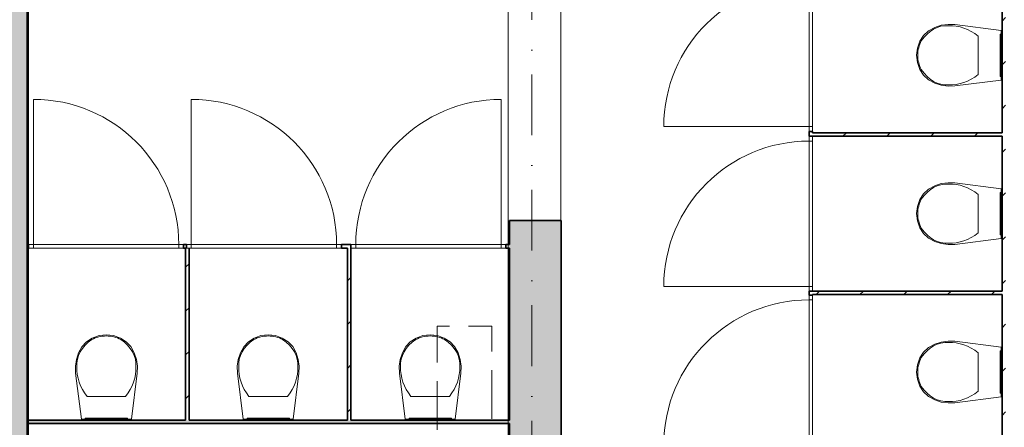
# Model space of a CAD drawing. Header units: millimetres. Extents: x 82175 to 237000, y 24756 to 471700.
# Tile 241 of 256: x 110397 to 116113, y 449508 to 451876. Entities that reach past the tile are written whole.
import ezdxf

# ---------------------------------------------------------------- set-up
doc = ezdxf.new("R2010")
doc.units = ezdxf.units.MM
doc.linetypes.add('Krawędzie ukryte', pattern=[3.912222, 2.822222, -1.09])
doc.linetypes.add('Kropki i Kreski', pattern=[6.702778, 3.527778, -1.763889, 0, -1.411111])
for name, color, linetype in [('- strefy pomieszczeń', 8, 'Continuous'), ('Drzwi Archicad', 8, 'Continuous'), ('Konstrukcja - Siatka mod', 8, 'Continuous'), ('Konstrukcja - Ściany działowe', 8, 'Continuous'), ('Konstrukcja - Ściany nośne wew..P', 8, 'Continuous'), ('Wnętrze - Wyposażenie', 8, 'Continuous'), ('Wykończenie - Podłogi', 8, 'Continuous'), ('z JAN', 8, 'Continuous')]:
    doc.layers.add(name, color=color, linetype=linetype)
doc.styles.add('STYL_AUTOMATYCZNY_6', font='txt')
doc.styles.add('STYL_AUTOMATYCZNY_9', font='txt')
pattern_1 = [(45, (-135208.59, 738186.62), (-127.27922, 127.27922), [])]

msp = doc.modelspace()

# ---------------------------------------------------------------- hatches: boundary and pattern name
at = {"layer": 'Konstrukcja - Ściany działowe', "linetype": 'Continuous', "lineweight": 13}
h = msp.add_hatch(dxfattribs=at)
h.set_pattern_fill('Bloczki_ceramiczne_0001', color=8, style=0, pattern_type=2)
h.set_pattern_definition(pattern_1)
h.paths.add_polyline_path([(116120, 449378.9), (116120, 452118.9), (116100, 452118.9), (116100, 449378.9)])
h = msp.add_hatch(dxfattribs=at)
h.set_pattern_fill('Bloczki_ceramiczne_0001', color=8, style=0, pattern_type=2)
h.set_pattern_definition(pattern_1)
h.paths.add_polyline_path([(115000, 451198.9), (116100, 451198.9), (116100, 451218.9), (115000, 451218.9)])
h = msp.add_hatch(dxfattribs=at)
h.set_pattern_fill('Bloczki_ceramiczne_0001', color=8, style=0, pattern_type=2)
h.set_pattern_definition(pattern_1)
h.paths.add_polyline_path([(111360, 450548.9), (111360, 449548.9), (111380, 449548.9), (111380, 450548.9)])
h = msp.add_hatch(dxfattribs=at)
h.set_pattern_fill('Bloczki_ceramiczne_0001', color=8, style=0, pattern_type=2)
h.set_pattern_definition(pattern_1)
h.paths.add_polyline_path([(112300, 450548.9), (112300, 449548.9), (112320, 449548.9), (112320, 450548.9)])
h = msp.add_hatch(dxfattribs=at)
h.set_pattern_fill('Bloczki_ceramiczne_0001', color=8, style=0, pattern_type=2)
h.set_pattern_definition(pattern_1)
h.paths.add_polyline_path([(115000, 450278.9), (116100, 450278.9), (116100, 450298.9), (115000, 450298.9)])
msp.add_hatch(color=256, dxfattribs=at).paths.add_polyline_path([(110440, 449528.9), (113240, 449528.9), (113240, 449548.9), (110440, 449548.9)])
at = {"layer": 'Konstrukcja - Ściany nośne wew..P', "linetype": 'Continuous', "lineweight": 13}
for points in [[(110140, 449083.3), (110440, 449083.3), (110440, 454858.9), (110140, 454858.9)], [(113240, 449378.9), (113540, 449378.9), (113540, 450708.9), (113240, 450708.9)]]:
    msp.add_hatch(color=8, dxfattribs=at).paths.add_polyline_path(points)

# ---------------------------------------------------------------- linework, layer by layer
at = {"layer": 'Drzwi Archicad', "color": 8, "linetype": 'Continuous', "lineweight": 13, "ltscale": 100}
for p, q in [((114980, 452098.4), (114980, 451254.4)), ((115000, 451254.4), (115000, 452098.4)), ((110476.5, 450568.9), (110476.5, 451412.9)), ((111393, 450568.9), (111393, 451412.9)), ((113192, 450568.9), (113192, 451412.9)), ((114980, 451254.4), (114136, 451254.4)), ((114980, 451226.4), (114980, 451254.4)), ((114980, 451254.4), (115000, 451254.4)), ((114980, 451254.4), (115000, 451254.4)), ((115000, 451254.4), (115000, 451266.4)), ((115000, 451266.4), (115000, 451226.4)), ((115000, 451226.4), (114980, 451226.4)), ((114980, 451170.5), (114980, 451198.5)), ((114980, 451198.5), (115000, 451198.5)), ((115000, 451198.5), (115000, 451158.5)), ((115000, 451170.5), (114980, 451170.5)), ((114980, 451170.5), (114980, 450326.5)), ((115000, 451170.5), (114980, 451170.5)), ((115000, 451158.5), (115000, 451170.5)), ((115000, 450326.5), (115000, 451170.5)), ((110448.5, 450548.9), (110448.5, 450568.9)), ((110448.5, 450568.9), (110476.5, 450568.9)), ((110488.5, 450548.9), (110448.5, 450548.9)), ((110476.5, 450568.9), (110476.5, 450548.9)), ((111320.5, 450568.9), (110476.5, 450568.9)), ((110476.5, 450568.9), (110476.5, 450548.9)), ((110476.5, 450548.9), (110488.5, 450548.9)), ((110476.5, 450548.9), (111320.5, 450548.9)), ((111308.5, 450548.9), (111320.5, 450548.9)), ((111348.5, 450548.9), (111308.5, 450548.9)), ((111320.5, 450548.9), (111320.5, 450568.9)), ((111320.5, 450568.9), (111348.5, 450568.9)), ((111320.5, 450548.9), (111320.5, 450568.9)), ((111348.5, 450568.9), (111348.5, 450548.9)), ((111365, 450548.9), (111365, 450568.9)), ((111365, 450568.9), (111393, 450568.9)), ((111405, 450548.9), (111365, 450548.9)), ((111393, 450568.9), (111393, 450548.9)), ((112237, 450568.9), (111393, 450568.9)), ((111393, 450568.9), (111393, 450548.9)), ((111393, 450548.9), (111405, 450548.9)), ((111393, 450548.9), (112237, 450548.9)), ((112225, 450548.9), (112237, 450548.9)), ((112265, 450548.9), (112225, 450548.9)), ((112237, 450548.9), (112237, 450568.9)), ((112237, 450568.9), (112265, 450568.9)), ((112237, 450548.9), (112237, 450568.9)), ((112265, 450568.9), (112265, 450548.9)), ((112348, 450568.9), (112320, 450568.9)), ((112320, 450568.9), (112320, 450548.9)), ((112320, 450548.9), (112360, 450548.9)), ((112348, 450548.9), (112348, 450568.9)), ((112348, 450568.9), (113192, 450568.9)), ((112348, 450548.9), (112348, 450568.9)), ((112360, 450548.9), (112348, 450548.9)), ((113192, 450548.9), (112348, 450548.9)), ((113192, 450548.9), (113180, 450548.9)), ((113180, 450548.9), (113220, 450548.9)), ((113220, 450568.9), (113192, 450568.9)), ((113192, 450568.9), (113192, 450548.9)), ((113192, 450568.9), (113192, 450548.9)), ((113220, 450548.9), (113220, 450568.9)), ((114980, 450326.5), (114136, 450326.5)), ((114980, 450298.5), (114980, 450326.5)), ((114980, 450326.5), (115000, 450326.5)), ((114980, 450326.5), (115000, 450326.5)), ((115000, 450326.5), (115000, 450338.5)), ((115000, 450338.5), (115000, 450298.5)), ((115000, 450298.5), (114980, 450298.5)), ((114980, 450247.8), (114980, 450275.8)), ((114980, 450275.8), (115000, 450275.8)), ((115000, 450275.8), (115000, 450235.8)), ((115000, 450247.8), (114980, 450247.8)), ((114980, 450247.8), (114980, 449403.8)), ((115000, 450247.8), (114980, 450247.8)), ((115000, 450235.8), (115000, 450247.8)), ((115000, 449403.8), (115000, 450247.8))]:
    msp.add_line(p, q, dxfattribs=at)
at = {"layer": 'Drzwi Archicad', "color": 8, "linetype": 'Continuous', "lineweight": 35, "ltscale": 100}
for p, q in [((114980, 451226.4), (115000, 451226.4)), ((114980, 451226.4), (115000, 451226.4)), ((114980, 451198.5), (115000, 451198.5)), ((114980, 451198.5), (115000, 451198.5)), ((113540, 450708.9), (113240, 450708.9)), ((110448.5, 450568.9), (110448.5, 450548.9)), ((110448.5, 450568.9), (110448.5, 450548.9)), ((111348.5, 450568.9), (111348.5, 450548.9)), ((111348.5, 450568.9), (111348.5, 450548.9)), ((111365, 450568.9), (111365, 450548.9)), ((111365, 450568.9), (111365, 450548.9)), ((112265, 450568.9), (112265, 450548.9)), ((112265, 450568.9), (112265, 450548.9)), ((112320, 450568.9), (112320, 450548.9)), ((112320, 450568.9), (112320, 450548.9)), ((113220, 450568.9), (113220, 450548.9)), ((113220, 450568.9), (113220, 450548.9)), ((114980, 450298.5), (115000, 450298.5)), ((114980, 450298.5), (115000, 450298.5)), ((114980, 450275.8), (115000, 450275.8)), ((114980, 450275.8), (115000, 450275.8))]:
    msp.add_line(p, q, dxfattribs=at)
at = {"layer": 'Drzwi Archicad', "color": 8, "linetype": 'Continuous', "lineweight": 13, "ltscale": 100}
for centre, start, end in [((114980, 451254.4), 90, 180), ((110476.5, 450568.9), 0, 90), ((111393, 450568.9), 0, 90), ((113192, 450568.9), 90, 180), ((114980, 450326.5), 90, 180), ((114980, 449403.8), 90, 180)]:
    msp.add_arc(centre, 844, start, end, dxfattribs=at)
at = {"layer": 'Konstrukcja - Siatka mod', "color": 8, "linetype": 'Kropki i Kreski', "lineweight": 13, "ltscale": 100}
msp.add_line((113370, 464964.8), (113370, 448000), dxfattribs=at)
at = {"layer": 'Konstrukcja - Ściany działowe', "color": 8, "linetype": 'Continuous', "lineweight": 35, "ltscale": 100}
for p, q in [((114980, 451226.4), (115000, 451226.4)), ((114980, 451198.5), (115000, 451198.5)), ((110448.5, 450568.9), (110448.5, 450548.9)), ((111348.5, 450568.9), (111348.5, 450548.9)), ((111365, 450568.9), (111365, 450548.9)), ((112265, 450568.9), (112265, 450548.9)), ((112320, 450568.9), (112320, 450548.9)), ((113220, 450568.9), (113220, 450548.9)), ((114980, 450298.5), (115000, 450298.5)), ((114980, 450275.8), (115000, 450275.8))]:
    msp.add_line(p, q, dxfattribs=at)
at = {"layer": 'Konstrukcja - Ściany działowe', "color": 8, "linetype": 'Continuous', "lineweight": 35, "ltscale": 100, "flags": 128}
for points in [[(116100, 452118.9), (116100, 451218.9)], [(114980, 451226.4), (114980, 451198.5)], [(115000, 451218.9), (115000, 451226.4)], [(116100, 451218.9), (115000, 451218.9)], [(115000, 451198.5), (115000, 451198.9)], [(115000, 451198.9), (116100, 451198.9)], [(116100, 451198.9), (116100, 450298.9)], [(110448.5, 450568.9), (110440, 450568.9)], [(110440, 450568.9), (110440, 450548.9)], [(110440, 450548.9), (110448.5, 450548.9)], [(111365, 450568.9), (111348.5, 450568.9)], [(111348.5, 450548.9), (111360, 450548.9)], [(111360, 450548.9), (111360, 449548.9)], [(111380, 449548.9), (111380, 450548.9)], [(112320, 450568.9), (112265, 450568.9)], [(112265, 450548.9), (112300, 450548.9)], [(112300, 450548.9), (112300, 449548.9)], [(112320, 450548.9), (112320, 450548.9)], [(112320, 449548.9), (112320, 450548.9)], [(113240, 450568.9), (113220, 450568.9)], [(113220, 450548.9), (113240, 450548.9)], [(114980, 450298.5), (114980, 450275.8)], [(116100, 450298.9), (115000, 450298.9)], [(115000, 450275.8), (115000, 450278.9)], [(115000, 450278.9), (116100, 450278.9)], [(116100, 450278.9), (116100, 449378.9)], [(111360, 449548.9), (110440, 449548.9)], [(110440, 449548.9), (110440, 449528.9)], [(110440, 449528.9), (113240, 449528.9)], [(112300, 449548.9), (111380, 449548.9)], [(113240, 449548.9), (112320, 449548.9)]]:
    msp.add_lwpolyline(points, dxfattribs=at)
at = {"layer": 'Konstrukcja - Ściany nośne wew..P', "color": 8, "linetype": 'Continuous', "lineweight": 35, "ltscale": 100}
msp.add_line((113540, 450708.9), (113240, 450708.9), dxfattribs=at)
at = {"layer": 'Konstrukcja - Ściany nośne wew..P', "color": 8, "linetype": 'Continuous', "lineweight": 35, "ltscale": 100, "flags": 128}
for points in [[(110440, 449083.3), (110440, 454858.9)], [(113240, 450708.9), (113240, 450568.9)], [(113540, 449378.9), (113540, 450708.9)], [(113240, 450548.9), (113240, 449548.9)], [(113240, 449528.9), (113240, 449378.9)]]:
    msp.add_lwpolyline(points, dxfattribs=at)
at = {"layer": 'Wnętrze - Wyposażenie', "color": 8, "linetype": 'Continuous', "lineweight": 13, "ltscale": 100}
for p, q in [((115961.5, 451780.9), (115961.5, 451668.8)), ((115961.5, 451668.8), (115961.5, 451556.8)), ((115961.5, 450860.9), (115961.5, 450748.8)), ((115961.5, 450748.8), (115961.5, 450636.8)), ((115961.5, 449940.9), (115961.5, 449828.8)), ((115961.5, 449828.8), (115961.5, 449716.8)), ((110900, 449687.4), (110787.9, 449687.4)), ((111012, 449687.4), (110900, 449687.4)), ((111840, 449687.4), (111727.9, 449687.4)), ((111952, 449687.4), (111840, 449687.4)), ((112780, 449687.4), (112667.9, 449687.4)), ((112892, 449687.4), (112780, 449687.4))]:
    msp.add_line(p, q, dxfattribs=at)
at = {"layer": 'Wnętrze - Wyposażenie', "color": 8, "linetype": 'Continuous', "lineweight": 13, "ltscale": 100, "flags": 128}
for points in [[(115746.8, 451494.6), (115708.8, 451507.3), (115672.8, 451526.9), (115644.3, 451553.2), (115622.5, 451587.2), (115608.8, 451626.6), (115604, 451668.8), (115608.8, 451711.1), (115622.5, 451750.5), (115644.3, 451784.5), (115672.8, 451810.8), (115708.8, 451830.3), (115746.8, 451843.1), (115786.2, 451848.7), (115825.7, 451847.1), (116094, 451813.8), (116094, 451523.8), (115825.7, 451490.5), (115786.2, 451488.9)], [(116094, 451791.8), (116094, 451545.8), (116089, 451545.8), (116089, 451791.8)], [(115746.9, 450574.6), (115708.8, 450587.3), (115672.8, 450606.9), (115644.3, 450633.2), (115622.5, 450667.2), (115608.8, 450706.6), (115604, 450748.8), (115608.8, 450791.1), (115622.5, 450830.5), (115644.3, 450864.5), (115672.8, 450890.8), (115708.8, 450910.3), (115746.8, 450923.1), (115786.2, 450928.7), (115825.7, 450927.1), (116094, 450893.8), (116094, 450603.8), (115825.7, 450570.5), (115786.2, 450568.9)], [(116094, 450871.8), (116094, 450625.8), (116089, 450625.8), (116089, 450871.8)], [(110725.7, 449902), (110738.5, 449940.1), (110758, 449976), (110784.4, 450004.5), (110818.3, 450026.4), (110857.7, 450040.1), (110900, 450044.9), (110942.2, 450040.1), (110981.6, 450026.4), (111015.6, 450004.5), (111041.9, 449976.1), (111061.5, 449940.1), (111074.2, 449902), (111079.9, 449862.7), (111078.3, 449823.1), (111045, 449554.9), (110755, 449554.9), (110721.7, 449823.1), (110720.1, 449862.7)], [(111665.7, 449902), (111678.5, 449940.1), (111698, 449976), (111724.4, 450004.5), (111758.3, 450026.4), (111797.7, 450040.1), (111840, 450044.9), (111882.2, 450040.1), (111921.6, 450026.4), (111955.6, 450004.5), (111981.9, 449976.1), (112001.5, 449940.1), (112014.2, 449902), (112019.9, 449862.7), (112018.3, 449823.1), (111985, 449554.9), (111695, 449554.9), (111661.7, 449823.1), (111660.1, 449862.7)], [(112605.7, 449902), (112618.5, 449940.1), (112638, 449976.1), (112664.4, 450004.5), (112698.3, 450026.4), (112737.7, 450040.1), (112780, 450044.9), (112822.2, 450040.1), (112861.6, 450026.4), (112895.6, 450004.5), (112921.9, 449976.1), (112941.5, 449940.1), (112954.2, 449902), (112959.9, 449862.7), (112958.3, 449823.1), (112925, 449554.9), (112635, 449554.9), (112601.7, 449823.1), (112600.1, 449862.7)], [(115746.9, 449654.6), (115708.8, 449667.3), (115672.8, 449686.9), (115644.3, 449713.2), (115622.5, 449747.2), (115608.8, 449786.6), (115604, 449828.8), (115608.8, 449871.1), (115622.5, 449910.5), (115644.3, 449944.5), (115672.8, 449970.8), (115708.8, 449990.3), (115746.8, 450003.1), (115786.2, 450008.7), (115825.7, 450007.1), (116094, 449973.8), (116094, 449683.8), (115825.7, 449650.5), (115786.2, 449648.9)], [(116094, 449951.8), (116094, 449705.8), (116089, 449705.8), (116089, 449951.8)], [(111023, 449554.9), (110777, 449554.9), (110777, 449559.9), (111023, 449559.9)], [(111963, 449554.9), (111717, 449554.9), (111717, 449559.9), (111963, 449559.9)], [(112903, 449554.9), (112657, 449554.9), (112657, 449559.9), (112903, 449559.9)]]:
    msp.add_lwpolyline(points, close=True, dxfattribs=at)
at = {"layer": 'Wnętrze - Wyposażenie', "color": 8, "linetype": 'Continuous', "lineweight": 13, "ltscale": 100}
for centre, major_axis, start_param, end_param in [((115778.3, 451576.8), (0, 264.2), 6.227458, 7.128046), ((115797, 451403.4), (0, 437.4), 5.753783, 6.306803), ((115716.7, 451668), (0, 142.5), 0.938292, 1.564935), ((115716.7, 451669.7), (0, 142.5), 1.576657, 2.203301), ((115778.3, 451760.9), (0, 264.2), 2.296735, 3.197324), ((115797, 451934.3), (0, 437.4), 3.117977, 3.670997), ((115778.3, 450656.8), (0, 264.2), 6.227458, 7.128046), ((115797, 450483.4), (0, 437.4), 5.753783, 6.306803), ((115716.7, 450748), (0, 142.5), 0.938292, 1.564935), ((115716.7, 450749.7), (0, 142.5), 1.576657, 2.203301), ((115778.3, 450840.9), (0, 264.2), 2.296735, 3.197324), ((115797, 451014.3), (0, 437.4), 3.117977, 3.670997), ((110900.8, 449932.1), (142.5, 0), 1.576657, 2.203301), ((110899.1, 449932.1), (142.5, 0), 0.938292, 1.564935), ((111840.8, 449932.1), (142.5, 0), 1.576657, 2.203301), ((111839.1, 449932.1), (142.5, 0), 0.938292, 1.564935), ((112780.8, 449932.1), (142.5, 0), 1.576657, 2.203301), ((112779.1, 449932.1), (142.5, 0), 0.938292, 1.564935), ((110992, 449870.5), (264.2, 0), 2.296735, 3.197324), ((110808, 449870.5), (264.2, 0), 6.227458, 7.128046), ((111932, 449870.5), (264.2, 0), 2.296735, 3.197324), ((111748, 449870.5), (264.2, 0), 6.227458, 7.128046), ((112872, 449870.5), (264.2, 0), 2.296735, 3.197324), ((112688, 449870.5), (264.2, 0), 6.227458, 7.128046), ((115778.3, 449736.8), (0, 264.2), 6.227458, 7.128046), ((115797, 449563.4), (0, 437.4), 5.753783, 6.306803), ((115716.7, 449828), (0, 142.5), 0.938292, 1.564935), ((111165.4, 449851.9), (437.4, 0), 3.117977, 3.670997), ((110634.5, 449851.9), (437.4, 0), 5.753783, 6.306803), ((112105.4, 449851.9), (437.4, 0), 3.117977, 3.670997), ((111574.5, 449851.9), (437.4, 0), 5.753783, 6.306803), ((113045.4, 449851.9), (437.4, 0), 3.117977, 3.670997), ((112514.5, 449851.9), (437.4, 0), 5.753783, 6.306803), ((115716.7, 449829.7), (0, 142.5), 1.576657, 2.203301), ((115778.3, 449920.9), (0, 264.2), 2.296735, 3.197324), ((115797, 450094.3), (0, 437.4), 3.117977, 3.670997)]:
    msp.add_ellipse(centre, major_axis=major_axis, ratio=0.744822, start_param=start_param, end_param=end_param, dxfattribs=at)
at = {"layer": 'Wykończenie - Podłogi', "color": 8, "linetype": 'Continuous', "lineweight": 13, "ltscale": 100, "flags": 128}
for points in [[(113232.5, 454122.7), (110447.5, 454122.5), (110447.5, 449385.9), (113232.5, 449385.9)], [(116272, 454132.5), (113538, 454132.2), (113538, 449376.4), (116272, 449376.4)]]:
    msp.add_lwpolyline(points, close=True, dxfattribs=at)
at = {"layer": 'z JAN', "color": 8, "linetype": 'Krawędzie ukryte', "lineweight": 13, "ltscale": 100, "flags": 128}
msp.add_lwpolyline([(112820.4, 448319.8), (112820.4, 450094.3), (113138.1, 450094.3), (113138.1, 448319.8)], close=True, dxfattribs=at)

# ---------------------------------------------------------------- texts
at = {"layer": '- strefy pomieszczeń', "color": 8, "linetype": 'Continuous', "lineweight": 13, "char_height": 200, "attachment_point": 1}
for s, insert, style in [('\\A1;{\\pql;\\pt0,500;\\fGeneva CE|b1|i0|c0|p0;\\W1.000000;WC M\\fGeneva CE|b1|i0|c0|p0;\\W1.000000;\\A1{\\H.66x;\\S^  ;}\\fGeneva CE|b1|i0|c0|p0;\\W1.000000;\\fGeneva CE|b1|i0|c0|p0;\\W1.000000;\\A1{\\H.66x;\\S^  ;}}', (114195.2, 453357.9), 'STYL_AUTOMATYCZNY_9'), ('\\A1;{\\pql;\\pt0,500;\\fGeneva CE|b0|i0|c0|p0;\\W1.000000;A: 19,51\\fGeneva CE|b0|i0|c0|p0;\\W1.000000;\\A1{\\H.66x;\\S^  ;}\\fGeneva CE|b0|i0|c0|p0;\\W1.000000; m\\fGeneva CE|b0|i0|c0|p0;\\W1.000000;\\A1{\\H.66x;\\S2^  ;}}', (111278, 453154), 'STYL_AUTOMATYCZNY_6'), ('\\A1;{\\pql;\\pt0,500;\\fGeneva CE|b0|i0|c0|p0;\\W1.000000;A: 4,84\\fGeneva CE|b0|i0|c0|p0;\\W1.000000;\\A1{\\H.66x;\\S^  ;}\\fGeneva CE|b0|i0|c0|p0;\\W1.000000; m\\fGeneva CE|b0|i0|c0|p0;\\W1.000000;\\A1{\\H.66x;\\S2^  ;}}', (114295.2, 452973.5), 'STYL_AUTOMATYCZNY_6')]:
    msp.add_mtext(s, dxfattribs=dict(at, insert=insert, style=style))

doc.saveas('drawing.dxf')
